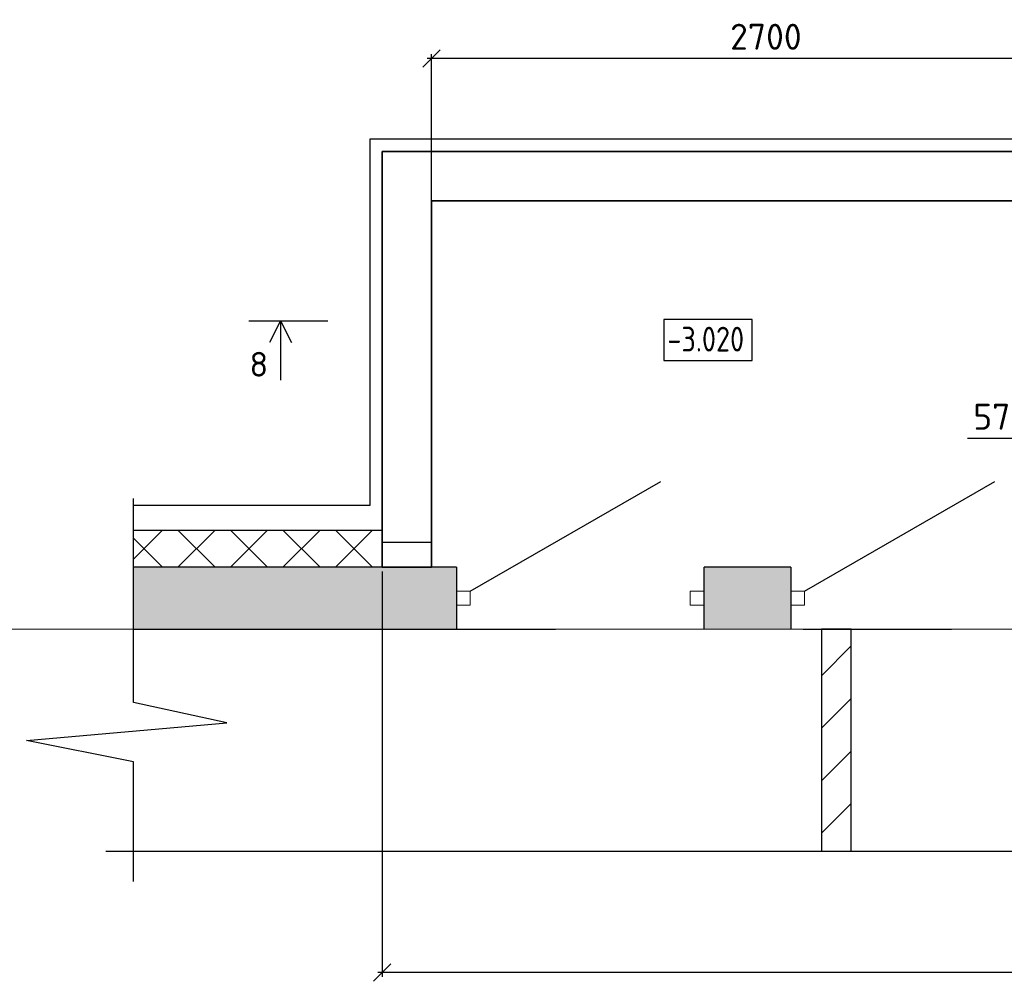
# Model space of a CAD drawing. Header units: millimetres. Extents: x 125896 to 2572636, y -120305 to 130347.
# Tile 166 of 256: x 382987 to 390940, y -84644 to -76874. Entities that reach past the tile are written whole.
import ezdxf

# ---------------------------------------------------------------- set-up
doc = ezdxf.new("R2010")
doc.units = ezdxf.units.MM
doc.linetypes.add('CENTER', pattern=[2, 1.25, -0.25, 0.25, -0.25])
doc.linetypes.add('CENTER2', pattern=[28.575, 19.05, -3.175, 3.175, -3.175])
for name, color, linetype, lineweight in [('A_012_ПРОЕМ', 7, 'Continuous', 25), ('Standard', 7, 'Continuous', 25), ('Навесной фасад', 7, 'Continuous', 25), ('ОСИ', 7, 'CENTER', 15), ('Столовая Двери и окна', 7, 'Continuous', 15), ('Текст_ общее', 7, 'Continuous', 25)]:
    doc.layers.add(name, color=color, linetype=linetype, lineweight=lineweight)
doc.layers.add('Стена_ бетон не несущ.', color=7, linetype='Continuous', lineweight=35, true_color=0xb4b496)
doc.layers.add('Стена_ бетон несущ.', color=7, linetype='Continuous', lineweight=70, true_color=0xb4b496)
doc.styles.add('Century Gothic', font='isocpeur.ttf')
doc.styles.get("Standard").update_dxf_attribs({"font": 'isocpeur.ttf'})
doc.dimstyles.new('Осевые', dxfattribs={"dimscale": 0.7, "dimtxt": 450, "dimasz": 400, "dimexe": 100, "dimexo": 100, "dimgap": 100, "dimtad": 1, "dimdec": 0, "dimzin": 0, "dimdsep": 46, "dimtxsty": 'Standard', "dimblk": 'OBLIQUE', "dimcen": 9, "dimdle": 100, "dimazin": 0, "dimtm": 1e-09, "dimtfac": 1, "dimtdec": 0, "dimtofl": 0, "dimtmove": 0, "dimatfit": 3, "dimfxl": 1, "dimtolj": 1, "dimtzin": 0, "dimarcsym": 0})

# ---------------------------------------------------------------- blocks, each defined once
blk = doc.blocks.new('дверь1_$F1', base_point=(0, -54.575))
at = {"layer": 'Standard', "color": 7, "linetype": 'Continuous', "lineweight": 13, "transparency": 33554687}
for p, q in [((56, 1.425), (0, 1.425)), ((0, 1.425), (0, -54.575)), ((56, -54.575), (56, 1.425)), ((0, -54.575), (56, -54.575))]:
    blk.add_line(p, q, dxfattribs=at)
blk = doc.blocks.new('дверь1_$F2', base_point=(0, -54.575))
at = {"layer": 'Standard', "color": 7, "linetype": 'Continuous', "lineweight": 13, "transparency": 33554687}
for p, q in [((1000, 1.425), (944, 1.425)), ((944, 1.425), (944, -54.575)), ((1000, -54.575), (1000, 1.425)), ((944, -54.575), (1000, -54.575))]:
    blk.add_line(p, q, dxfattribs=at)
blk = doc.blocks.new('_OBLIQUE')
at = {"color": 0, "linetype": 'ByBlock'}
blk.add_line((-0.5, -0.5), (0.5, 0.5), dxfattribs=at)
blk = doc.blocks.new('*D1026')
at = {"layer": 'Defpoints', "color": 0, "linetype": 'ByBlock', "lineweight": 20, "ltscale": 13, "transparency": 16777216}
for p in [(385914, -81298.9), (401014, -84315), (385914, -84573.8)]:
    blk.add_point(p, dxfattribs=at)
at = {"layer": 'ОСИ', "color": 0, "linetype": 'ByBlock', "lineweight": -2, "ltscale": 13, "transparency": 16777216}
for p, q in [((385914, -81333.9), (385914, -84608.8)), ((401014, -84350), (401014, -84608.8)), ((401049, -84573.8), (385879, -84573.8))]:
    blk.add_line(p, q, dxfattribs=at)
at = {"layer": 'ОСИ', "color": 0, "linetype": 'ByBlock', "lineweight": -2, "ltscale": 13, "transparency": 16777216, "xscale": 140, "yscale": 140, "zscale": 140, "rotation": 180}
blk.add_blockref('_OBLIQUE', (385914, -84573.8), dxfattribs=at)
at = {"layer": 'ОСИ', "color": 0, "linetype": 'ByBlock', "lineweight": -2, "ltscale": 13, "transparency": 16777216, "xscale": 140, "yscale": 140, "zscale": 140}
blk.add_blockref('_OBLIQUE', (401014, -84573.8), dxfattribs=at)
at = {"layer": 'ОСИ', "color": 0, "linetype": 'ByBlock', "ltscale": 13, "transparency": 16777216, "insert": (393464, -84398.8), "char_height": 210, "attachment_point": 5}
blk.add_mtext('\\A1;7550', dxfattribs=at)
blk = doc.blocks.new('*D1045')
at = {"layer": 'Defpoints', "color": 0, "linetype": 'ByBlock', "lineweight": 20, "ltscale": 13, "transparency": 16777216}
for p in [(386314, -77187.3), (391714, -78477.2), (386314, -78771.8, 12400)]:
    blk.add_point(p, dxfattribs=at)
at = {"layer": 'ОСИ', "color": 0, "linetype": 'ByBlock', "lineweight": -2, "ltscale": 13, "transparency": 16777216}
for p, q in [((391749, -77187.3), (386279, -77187.3)), ((386314, -78736.8), (386314, -77152.3)), ((391714, -78442.2), (391714, -77152.3))]:
    blk.add_line(p, q, dxfattribs=at)
at = {"layer": 'ОСИ', "color": 0, "linetype": 'ByBlock', "lineweight": -2, "ltscale": 13, "transparency": 16777216, "xscale": 140, "yscale": 140, "zscale": 140, "rotation": 180}
blk.add_blockref('_OBLIQUE', (386314, -77187.3), dxfattribs=at)
at = {"layer": 'ОСИ', "color": 0, "linetype": 'ByBlock', "lineweight": -2, "ltscale": 13, "transparency": 16777216, "xscale": 140, "yscale": 140, "zscale": 140}
blk.add_blockref('_OBLIQUE', (391714, -77187.3), dxfattribs=at)
at = {"layer": 'ОСИ', "color": 0, "linetype": 'ByBlock', "ltscale": 13, "transparency": 16777216, "insert": (389014, -77012.3), "char_height": 210, "attachment_point": 5}
blk.add_mtext('\\A1;2700', dxfattribs=at)
blk = doc.blocks.new('*D1052')
at = {"layer": 'Defpoints', "color": 0, "linetype": 'ByBlock', "lineweight": 20, "ltscale": 13, "transparency": 16777216}
for p in [(391714, -79943.1), (391829, -79958.9), (391714, -80036.4)]:
    blk.add_point(p, dxfattribs=at)
at = {"layer": 'ОСИ', "color": 0, "linetype": 'ByBlock', "lineweight": -2, "ltscale": 13, "transparency": 16777216}
for p, q in [((391714, -79978.1), (391714, -80071.4)), ((391829, -79993.9), (391829, -80071.4)), ((391771.5, -80036.4), (391034.5, -80257.2)), ((391714, -80036.4), (391574, -80036.4)), ((391829, -80036.4), (391714, -80036.4)), ((391829, -80036.4), (391969, -80036.4)), ((391034.5, -80257.2), (390642.5, -80257.2))]:
    blk.add_line(p, q, dxfattribs=at)
at = {"layer": 'ОСИ', "color": 0, "linetype": 'ByBlock', "lineweight": -2, "ltscale": 13, "transparency": 16777216, "xscale": 140, "yscale": 140, "zscale": 140}
blk.add_blockref('_OBLIQUE', (391714, -80036.4), dxfattribs=at)
at = {"layer": 'ОСИ', "color": 0, "linetype": 'ByBlock', "lineweight": -2, "ltscale": 13, "transparency": 16777216, "xscale": 140, "yscale": 140, "zscale": 140, "rotation": 180}
blk.add_blockref('_OBLIQUE', (391829, -80036.4), dxfattribs=at)
at = {"layer": 'ОСИ', "color": 0, "linetype": 'ByBlock', "ltscale": 13, "transparency": 16777216, "insert": (390838.5, -80082.2), "char_height": 210, "attachment_point": 5}
blk.add_mtext('\\A1;57', dxfattribs=at)

msp = doc.modelspace()

# ---------------------------------------------------------------- hatches: boundary and pattern name
at = {"layer": 'A_012_ПРОЕМ', "linetype": 'Continuous', "lineweight": 25, "true_color": 0x939598, "transparency": 33554687}
for points in [[(386514.2, -81298.9), (383906.3, -81298.9), (383906.3, -81798.9), (386514.2, -81798.9)], [(388514.2, -81798.9), (389214.2, -81798.9), (389214.2, -81298.9), (388514.2, -81298.9)]]:
    msp.add_hatch(color=252, dxfattribs=at).paths.add_polyline_path(points)
at = {"layer": 'Навесной фасад', "linetype": 'Continuous', "lineweight": 25, "true_color": 0x939598, "transparency": 33554687}
h = msp.add_hatch(dxfattribs=at)
h.set_pattern_fill('__________6', color=252, scale=200, style=0, pattern_type=2)
h.set_pattern_definition([(45, (371687, -21327.9), (-212.132, 212.132), []), (135, (371687, -21327.9), (-212.132, -212.132), [])])
h.paths.add_polyline_path([(385914, -81298.9), (383906.3, -81298.9), (383906.3, -80998.9), (385914, -80998.9)])
at = {"layer": 'Стена_ бетон не несущ.', "linetype": 'Continuous', "lineweight": 25, "true_color": 0x939598, "transparency": 33554687}
h = msp.add_hatch(dxfattribs=at)
h.set_pattern_fill('__________301', color=252, scale=200, style=0, pattern_type=2)
h.set_pattern_definition([(45, (1756928.45, 867389.6), (-424.26407, 424.26407), []), (45, (1756716.3, 867601.76), (-424.26407, 424.26407), [])])
h.paths.add_polyline_path([(389704.1, -83596.2), (389704.1, -81798.9), (389464.1, -81798.9), (389464.1, -83596.2)])

# ---------------------------------------------------------------- linework, layer by layer
at = {"layer": 'A_012_ПРОЕМ', "color": 252, "linetype": 'Continuous', "lineweight": 25, "true_color": 0x939598, "transparency": 33554687}
for p, q in [((385914, -81298.9, 3100), (383906.3, -81298.9, 3100)), ((386514.2, -81298.9, 3100), (385514.2, -81298.9, 3100)), ((386514.2, -81298.9, 3100), (386514.2, -81798.9, 3100)), ((388514.2, -81798.9, 3100), (388514.2, -81298.9, 3100)), ((389214.2, -81298.9, 3100), (388514.2, -81298.9, 3100)), ((389214.2, -81298.9, 3100), (389214.2, -81798.9, 3100)), ((383906.3, -81798.9, 3100), (387314, -81798.9, 3100)), ((389314, -81798.9, 3100), (389464.1, -81798.9, 3100)), ((389464.1, -81798.9, 3100), (389704.1, -81798.9, 3100)), ((389704.1, -81798.9, 3100), (390514, -81798.9, 3100))]:
    msp.add_line(p, q, dxfattribs=at)
at = {"layer": 'A_012_ПРОЕМ', "color": 7, "linetype": 'Continuous', "lineweight": 25, "transparency": 33554687}
msp.add_line((386314, -81298.9, 3100), (385914, -81298.9, 3100), dxfattribs=at)
at = {"layer": 'Навесной фасад', "color": 252, "linetype": 'Continuous', "lineweight": 25, "true_color": 0x939598, "transparency": 33554687}
msp.add_line((383906.3, -80998.9, 3100), (385914, -80998.9, 3100), dxfattribs=at)
at = {"layer": 'ОСИ', "color": 16, "linetype": 'CENTER2', "lineweight": 15, "ltscale": 0.2, "transparency": 33554687}
msp.add_line((382857.3, -81798.9, 3100), (402778.9, -81798.9, 3100), dxfattribs=at)
at = {"layer": 'Стена_ бетон не несущ.', "color": 252, "linetype": 'Continuous', "lineweight": 25, "true_color": 0x939598, "transparency": 33554687}
for p, q in [((389704.1, -81798.9, 3100), (389464.1, -81798.9, 3100)), ((389464.1, -81798.9, 3100), (389464.1, -83596.2, 3100)), ((389704.1, -83596.2, 3100), (389704.1, -81798.9, 3100))]:
    msp.add_line(p, q, dxfattribs=at)
at = {"layer": 'Стена_ бетон несущ.', "color": 7, "linetype": 'Continuous', "lineweight": 35, "transparency": 33554687}
for p, q in [((385914, -77938.9, 3100), (385914, -81298.9, 3100)), ((386314, -77938.9, 3100), (385914, -77938.9, 3100)), ((401514, -77938.9, 3100), (386314, -77938.9, 3100)), ((386314, -78338.9, 3100), (401114, -78338.9, 3100)), ((386314, -81298.9, 3100), (386314, -78338.9, 3100)), ((385914, -81298.9, 3100), (386314, -81298.9, 3100))]:
    msp.add_line(p, q, dxfattribs=at)
at = {"layer": 'Стена_ бетон несущ.', "color": 252, "linetype": 'Continuous', "lineweight": 25, "true_color": 0x939598, "transparency": 33554687}
for p, q in [((386626.2, -81492.9, 3100), (388164.2, -80604.9, 3100)), ((389326.2, -81492.9, 3100), (390864.2, -80604.9, 3100))]:
    msp.add_line(p, q, dxfattribs=at)
at = {"layer": 'Столовая Двери и окна', "color": 18, "lineweight": 30, "true_color": 0x000000}
for p, q in [((384838.1, -79307.1, 3100), (385476.6, -79307.1, 3100)), ((385093.8, -79307.1, 3100), (385005.8, -79482.3, 3100)), ((385093.8, -79307.1, 3100), (385093.8, -79785.6, 3100)), ((385093.8, -79307.1, 3100), (385181.9, -79482.3, 3100))]:
    msp.add_line(p, q, dxfattribs=at)
at = {"layer": 'Столовая Двери и окна', "color": 18, "lineweight": 25, "true_color": 0x000000}
for p, q in [((383906.3, -82391.2, 3100), (383906.3, -80743.7, 3100)), ((384659.4, -82555.8, 3100), (383906.3, -82391.2, 3100)), ((383042, -82699.5, 3100), (384659.4, -82555.8, 3100)), ((383906.3, -82869.6, 3100), (383042, -82699.5, 3100)), ((383906.3, -83837.7, 3100), (383906.3, -82869.6, 3100)), ((393904.8, -83596.2, 3100), (383681.8, -83596.2, 3100))]:
    msp.add_line(p, q, dxfattribs=at)
at = {"layer": 'Столовая Двери и окна', "color": 5, "lineweight": 30, "elevation": 2380}
msp.add_lwpolyline([(401616.7, -80798.9), (401616.7, -81298.9), (401614, -77838.9), (385814, -77838.9), (385814, -80798.9), (383906.3, -80798.9), (383906.3, -80798.9)], dxfattribs=at)
at = {"layer": 'Столовая Двери и окна', "color": 18, "lineweight": 30, "true_color": 0x000000, "elevation": 3100}
msp.add_lwpolyline([(385914, -81298.9), (386314, -81298.9), (386314, -81098.9), (385914, -81098.9)], close=True, dxfattribs=at)
at = {"layer": 'Текст_ общее', "color": 18, "linetype": 'Continuous', "lineweight": 25, "true_color": 0x000000, "transparency": 33554687, "elevation": 3100}
msp.add_lwpolyline([(388190.7, -79628.8), (388901.9, -79628.8), (388901.9, -79295.5), (388190.7, -79295.5), (388190.7, -79628.8)], dxfattribs=at)

# ---------------------------------------------------------------- block references
at = {"layer": 'Стена_ бетон несущ.', "color": 252, "linetype": 'Continuous', "lineweight": 25, "true_color": 0x939598, "transparency": 33554687, "xscale": -2, "yscale": 2, "zscale": 2, "rotation": 180}
for name, p in [('дверь1_$F1', (386514.2, -81492.9, 3100)), ('дверь1_$F2', (386514.2, -81492.9, 3100)), ('дверь1_$F1', (389214.2, -81492.9, 3100))]:
    msp.add_blockref(name, p, dxfattribs=at)

# ---------------------------------------------------------------- texts
at = {"layer": 'Столовая Двери и окна', "color": 18, "true_color": 0x000000}
msp.add_text('8', height=200, dxfattribs=at).set_placement((384843.1, -79758.5, 3100))
at = {"layer": 'Текст_ общее', "color": 18, "linetype": 'Continuous', "lineweight": 25, "true_color": 0x000000, "transparency": 33554687, "insert": (388218.5, -79555.5, 3100), "char_height": 200, "width": 739.069, "attachment_point": 7, "style": 'Century Gothic'}
msp.add_mtext('\\W0.83;-3.020', dxfattribs=at)

# ---------------------------------------------------------------- dimensions: what is measured, and where the dimension line sits
at = {"layer": 'ОСИ', "linetype": 'ByBlock', "ltscale": 13}
for base, p1, p2, picture, middle in [((386314, -77187.3, -9300), (391714, -78477.2, -9300), (386314, -78771.8, 3100), '*D1045', (389014, -77012.3, -9300)), ((385914, -84573.8, 3100), (401014, -84315, 3100), (385914, -81298.9, 3100), '*D1026', (393464, -84398.8, 3100))]:
    dim = msp.add_linear_dim(base=base, p1=p1, p2=p2, dimstyle='Осевые', override={"dimtxt": 300, "dimasz": 200, "dimexe": 50, "dimexo": 50, "dimlfac": 0.5, "dimdle": 50, "dimtmove": 1}, dxfattribs=at)
    dim.commit()
    dim.dimension.update_dxf_attribs({"geometry": picture, "text_midpoint": middle})
dim = msp.add_linear_dim(base=(391714.036299, -80036.3522963, -3099.999997), p1=(391829.036299, -79958.8747366, -3099.999997), p2=(391714.036299, -79943.1266992, -3099.999997), dimstyle='Осевые', override={"dimtxt": 300, "dimasz": 200, "dimexe": 50, "dimexo": 50, "dimlfac": 0.5, "dimdle": 50, "dimtmove": 1}, dxfattribs=at)
dim.commit()
dim.dimension.update_dxf_attribs({"geometry": '*D1052', "text_midpoint": (390964.5468802, -80257.2140655, -3099.999997), "dimtype": 160})

doc.saveas('drawing.dxf')
